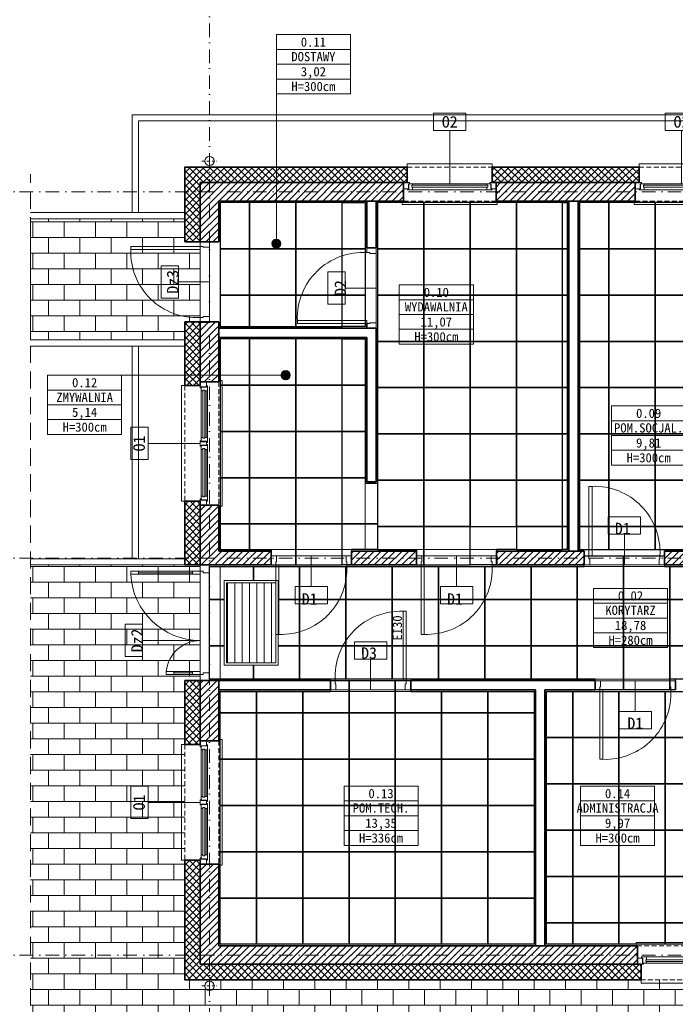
# Model space of a CAD drawing. Header units: millimetres. Extents: x -1373 to 28294, y -9636 to 187.
# Tile 38 of 133: x 8366 to 9216, y -8505 to -7228. Entities that reach past the tile are written whole.
import ezdxf
from ezdxf.enums import TextEntityAlignment as Align

# ---------------------------------------------------------------- set-up
doc = ezdxf.new("R2010")
doc.units = ezdxf.units.MM
doc.linetypes.add('HIDDEN2', pattern=[4.7625, 3.175, -1.5875])
doc.linetypes.add('Kreski i kropki', pattern=[335.138881, 176.388884, -88.194442, 0, -70.555556])
for name, color, linetype, lineweight in [('_k_krawężnik', 252, 'Continuous', 13), ('_k_kreskowanie', 250, 'Continuous', 9), ('_k_ocieplenie', 7, 'Continuous', 35), ('_k_opis', 7, 'Continuous', 13), ('_k_osie', 142, 'Kreski i kropki', 13), ('_k_rynny', 5, 'Continuous', 20), ('_k_stolarka', 7, 'Continuous', 13), ('_k_sufit', 7, 'Continuous', 25), ('_k_tabela', 7, 'Continuous', 13), ('_k_widok', 7, 'Continuous', 18), ('_k_wyposażenia', 251, 'Continuous', 9), ('_k_zarys', 7, 'HIDDEN2', 20), ('_k_śc_dz_nadziemie', 211, 'Continuous', 30), ('_k_ściany', 223, 'Continuous', 35)]:
    doc.layers.add(name, color=color, linetype=linetype, lineweight=lineweight)
doc.layers.add('_k_niewidoczna', color=72, linetype='Continuous', lineweight=9, plot=False)
doc.styles.add('GENERATED_STYLE_1', font='MS Gothic.ttf')
doc.styles.add('GENERATED_STYLE_2', font='MS Gothic.ttf')
pattern_1 = [(90, (-16253.326, 161129.752), (-9.525, -5e-13), [])]

# ---------------------------------------------------------------- blocks, each defined once
blk = doc.blocks.new('D_90')
at = {"layer": '_k_niewidoczna'}
blk.add_lwpolyline([(135862.8, 36163.6), (135952.8, 36163.6)], dxfattribs=at)
at = {"layer": '_k_opis'}
blk.add_lwpolyline([(135907.8, 36163.6), (135907.8, 36123.6), (135928.8, 36123.6), (135928.8, 36101.1), (135886.8, 36101.1), (135886.8, 36123.6), (135907.8, 36123.6)], dxfattribs=at)
at = {"layer": '_k_stolarka'}
for points in [[(135855.8, 36151.6), (135855.8, 36163.6), (135862.8, 36163.6), (135862.8, 36155.6), (135861.8, 36155.6), (135861.8, 36151.6), (135855.8, 36151.6)], [(135959.8, 36151.6), (135959.8, 36163.6), (135952.8, 36163.6), (135952.8, 36155.6), (135953.8, 36155.6), (135953.8, 36151.6), (135959.8, 36151.6)]]:
    blk.add_lwpolyline(points, dxfattribs=at)
blk.add_lwpolyline([(135861.8, 36151.6), (135865.8, 36151.6), (135865.8, 36061.6), (135861.8, 36061.6)], close=True, dxfattribs=at)
blk.add_lwpolyline([(135865.8, 36061.6, 0.441517), (135953.8, 36151.6)], format="xyb", dxfattribs=at)
at = {"layer": '_k_ściany'}
for points in [[(135855.8, 36151.6), (135855.8, 36163.6)], [(135959.8, 36151.6), (135959.8, 36163.6)]]:
    blk.add_lwpolyline(points, dxfattribs=at)
blk = doc.blocks.new('O_180')
at = {"layer": '_k_opis'}
blk.add_lwpolyline([(0, -24), (0, -91.5), (21, -91.5), (21, -114), (-21, -114), (-21, -91.5), (0, -91.5)], dxfattribs=at)
at = {"layer": '_k_stolarka'}
for points in [[(-81.5, 1.5), (-81.5, 4.5), (81.5, 4.5), (81.5, 1.5)], [(-80, -16), (-80, -24), (-72, -24), (-72, -22.5), (-73.5, -22.5), (-73.5, -16), (-80, -16)], [(-74.7, -16), (-74.7, -14.5), (-68.2, -14.5), (-68.2, -18), (-69.2, -18), (-69.2, -20.5), (-68.2, -20.5), (-68.2, -22.5), (-73.2, -22.5), (-73.2, -16), (-74.7, -16)], [(-7.8, -16.3), (-68.2, -16.3)], [(-1.3, -14.5), (-1.3, -16), (-2.8, -16), (-2.8, -22.5), (-7.8, -22.5), (-7.8, -20.5), (-6.8, -20.5), (-6.8, -18), (-7.8, -18), (-7.8, -14.5), (-1.3, -14.5)], [(1.2, -14.5), (1.2, -16), (2.7, -16), (2.7, -22.5), (3.3, -22.5), (7.7, -22.5), (7.7, -20.5), (6.7, -20.5), (6.7, -18), (7.7, -18), (7.7, -14.5), (1.2, -14.5)], [(68.2, -16.3), (7.7, -16.3)], [(74.8, -16), (74.8, -14.5), (68.2, -14.5), (68.2, -18), (69.3, -18), (69.3, -20.5), (68.2, -20.5), (68.2, -22.5), (73.2, -22.5), (73.2, -16), (74.8, -16)], [(80, -16), (80, -24), (72, -24), (72, -22.5), (73.5, -22.5), (73.5, -16), (80, -16)], [(-75, -44), (-75, -48.3), (75, -48.3), (75, -44)]]:
    blk.add_lwpolyline(points, dxfattribs=at)
for points in [[(-68.2, -14.5), (-7.8, -14.5), (-7.8, -18), (-68.2, -18)], [(-68.2, -22.5), (-7.8, -22.5), (-7.8, -20.5), (-68.2, -20.5)], [(-2.3, -16), (2.2, -16), (2.2, -22.5), (3.3, -22.5), (3.3, -24), (-3.3, -24), (-3.3, -22.5), (-2.3, -22.5)], [(68.2, -18), (7.7, -18), (7.7, -14.5), (68.2, -14.5)], [(7.7, -22.5), (68.2, -22.5), (68.2, -20.5), (7.7, -20.5)]]:
    blk.add_lwpolyline(points, close=True, dxfattribs=at)
at = {"layer": '_k_zarys', "ltscale": 2}
for points in [[(-80, 0), (80, 0)], [(-75, -44), (75, -44)]]:
    blk.add_lwpolyline(points, dxfattribs=at)
at = {"layer": '_k_ściany'}
for points in [[(-80, 0), (-80, -24), (-75, -24), (-75, -44)], [(80, 0), (80, -24), (75, -24), (75, -44)]]:
    blk.add_lwpolyline(points, dxfattribs=at)
blk = doc.blocks.new('D_130w')
at = {"layer": '_k_niewidoczna', "ltscale": 3}
blk.add_lwpolyline([(0, 140), (0, 10)], dxfattribs=at)
at = {"layer": '_k_stolarka', "ltscale": 2}
for points in [[(-12, 142), (-12, 138), (-102, 138), (-102, 142)], [(-102, 142), (-102, 138), (-92, 138), (-92, 142)], [(-22, 142), (-22, 138), (-12, 138), (-12, 142)], [(-56, 8), (-56, 12), (-46, 12), (-46, 8)], [(-12, 8), (-12, 12), (-46, 12), (-46, 8)], [(-22, 8), (-22, 12), (-12, 12), (-12, 8)]]:
    blk.add_lwpolyline(points, close=True, dxfattribs=at)
for points in [[(-12, 150), (0, 150), (0, 140), (-8, 140), (-8, 142), (-12, 142), (-12, 150)], [(-92, 140), (-22, 140)], [(-46, 10), (-22, 10)], [(-12, 0), (0, 0), (0, 10), (-8, 10), (-8, 8), (-12, 8), (-12, 0)]]:
    blk.add_lwpolyline(points, dxfattribs=at)
for centre, radius, start, end in [((-12, 142.1), 90.1, 182.6174, 270), ((-11.8, 7.6), 44.4, 90.1531, 174.3519)]:
    blk.add_arc(centre, radius, start, end, dxfattribs=at)
blk = doc.blocks.new('O_120_rzut')
at = {"layer": '_k_opis'}
blk.add_lwpolyline([(-60, -22.5), (-60, -91.5), (-39, -91.5), (-39, -114), (-81, -114), (-81, -91.5), (-60, -91.5)], dxfattribs=at)
at = {"layer": '_k_stolarka'}
for points in [[(-121.5, 1.5), (-121.5, 4.5), (1.5, 4.5), (1.5, 1.5)], [(-120, -16), (-120, -24), (-112, -24), (-112, -22.5), (-113.5, -22.5), (-113.5, -16), (-120, -16)], [(-114.7, -16), (-114.7, -14.5), (-108.2, -14.5), (-108.2, -18), (-109.2, -18), (-109.2, -20.5), (-108.2, -20.5), (-108.2, -22.5), (-113.2, -22.5), (-113.2, -16), (-114.7, -16)], [(-5.2, -16), (-5.2, -14.5), (-11.8, -14.5), (-11.8, -18), (-10.7, -18), (-10.7, -20.5), (-11.8, -20.5), (-11.8, -22.5), (-6.8, -22.5), (-6.8, -16), (-5.2, -16)], [(0, -16), (0, -24), (-8, -24), (-8, -22.5), (-6.5, -22.5), (-6.5, -16), (0, -16)], [(-115, -44), (-115, -48.3), (-5, -48.3), (-5, -42)]]:
    blk.add_lwpolyline(points, dxfattribs=at)
for points in [[(-11.8, -18), (-108.2, -18), (-108.2, -14.5), (-11.8, -14.5)], [(-108.2, -22.5), (-11.8, -22.5), (-11.8, -20.5), (-108.2, -20.5)]]:
    blk.add_lwpolyline(points, close=True, dxfattribs=at)
at = {"layer": '_k_zarys', "ltscale": 2}
for points in [[(-120, 0), (0, 0)], [(-115, -44), (-5, -44)]]:
    blk.add_lwpolyline(points, dxfattribs=at)
at = {"layer": '_k_ściany'}
for points in [[(-120, 0), (-120, -24), (-115, -24), (-115, -44)], [(0, 0), (0, -24), (-5, -24), (-5, -44)]]:
    blk.add_lwpolyline(points, dxfattribs=at)
blk = doc.blocks.new('RS120')
at = {"layer": '_k_osie', "ltscale": 0.02}
for points in [[(10, 0), (-10, 0)], [(0, -10), (0, 10)]]:
    blk.add_lwpolyline(points, dxfattribs=at)
at = {"layer": '_k_rynny', "ltscale": 5}
blk.add_circle((0, 0), 6, dxfattribs=at)
blk = doc.blocks.new('psadzki')
at = {"layer": '_k_niewidoczna', "color": 7}
for points in [[(-1795, -160.8), (-1607, -160.8), (-1607, 0), (-1795, 0)], [(-1329, -450), (-1111, -450), (-1111, 0), (-1329, 0)], [(-1068, -634), (-1372, -634), (-1372, -962), (-1068, -962)]]:
    blk.add_lwpolyline(points, close=True, dxfattribs=at)
at = {"layer": '_k_sufit'}
for points in [[(-1697, 0), (-1757, 0), (-1757, -60), (-1697, -60)], [(-1637, 0), (-1697, 0), (-1697, -60), (-1637, -60)], [(-1637, 0), (-1607, 0), (-1607, -60), (-1637, -60)], [(-1531, 0), (-1591, 0), (-1591, -60), (-1531, -60)], [(-1471, 0), (-1531, 0), (-1531, -60), (-1471, -60)], [(-1411, 0), (-1471, 0), (-1471, -60), (-1411, -60)], [(-1351, 0), (-1411, 0), (-1411, -60), (-1351, -60)], [(-1291, 0), (-1329, 0), (-1329, -60), (-1291, -60)], [(-1231, 0), (-1291, 0), (-1291, -60), (-1231, -60)], [(-1171, 0), (-1231, 0), (-1231, -60), (-1171, -60)], [(-1757, 0), (-1795, 0), (-1795, -60), (-1757, -60)], [(-1351, 0), (-1345, 0), (-1345, -60), (-1351, -60)], [(-1757, -60), (-1795, -60), (-1795, -120), (-1757, -120)], [(-1697, -60), (-1757, -60), (-1757, -120), (-1697, -120)], [(-1637, -60), (-1697, -60), (-1697, -120), (-1637, -120)], [(-1637, -60), (-1607, -60), (-1607, -120), (-1637, -120)], [(-1531, -60), (-1591, -60), (-1591, -120), (-1531, -120)], [(-1471, -60), (-1531, -60), (-1531, -120), (-1471, -120)], [(-1411, -60), (-1471, -60), (-1471, -120), (-1411, -120)], [(-1351, -60), (-1411, -60), (-1411, -120), (-1351, -120)], [(-1351, -60), (-1345, -60), (-1345, -120), (-1351, -120)], [(-1291, -60), (-1329, -60), (-1329, -120), (-1291, -120)], [(-1231, -60), (-1291, -60), (-1291, -120), (-1231, -120)], [(-1171, -60), (-1231, -60), (-1231, -120), (-1171, -120)], [(-1757, -120), (-1795, -120), (-1795, -160.8), (-1757, -160.8)], [(-1697, -120), (-1757, -120), (-1757, -160.8), (-1697, -160.8)], [(-1637, -120), (-1697, -120), (-1697, -160.8), (-1637, -160.8)], [(-1637, -120), (-1607, -120), (-1607, -160.8), (-1637, -160.8)], [(-1531, -120), (-1591, -120), (-1591, -180), (-1531, -180)], [(-1471, -120), (-1531, -120), (-1531, -180), (-1471, -180)], [(-1411, -120), (-1471, -120), (-1471, -180), (-1411, -180)], [(-1351, -120), (-1411, -120), (-1411, -180), (-1351, -180)], [(-1351, -120), (-1345, -120), (-1345, -180), (-1351, -180)], [(-1291, -120), (-1329, -120), (-1329, -180), (-1291, -180)], [(-1231, -120), (-1291, -120), (-1291, -180), (-1231, -180)], [(-1171, -120), (-1231, -120), (-1231, -180), (-1171, -180)], [(-1757, -176.8), (-1795, -176.8), (-1795, -236.8), (-1757, -236.8)], [(-1697, -176.8), (-1757, -176.8), (-1757, -236.8), (-1697, -236.8)], [(-1637, -176.8), (-1697, -176.8), (-1697, -236.8), (-1637, -236.8)], [(-1637, -176.8), (-1607, -176.8), (-1607, -236.8), (-1637, -236.8)], [(-1531, -180), (-1591, -180), (-1591, -240), (-1531, -240)], [(-1471, -180), (-1531, -180), (-1531, -240), (-1471, -240)], [(-1411, -180), (-1471, -180), (-1471, -240), (-1411, -240)], [(-1351, -180), (-1411, -180), (-1411, -240), (-1351, -240)], [(-1351, -180), (-1345, -180), (-1345, -240), (-1351, -240)], [(-1291, -180), (-1329, -180), (-1329, -240), (-1291, -240)], [(-1231, -180), (-1291, -180), (-1291, -240), (-1231, -240)], [(-1171, -180), (-1231, -180), (-1231, -240), (-1171, -240)], [(-1757, -236.8), (-1795, -236.8), (-1795, -296.8), (-1757, -296.8)], [(-1697, -236.8), (-1757, -236.8), (-1757, -296.8), (-1697, -296.8)], [(-1637, -236.8), (-1697, -236.8), (-1697, -296.8), (-1637, -296.8)], [(-1637, -236.8), (-1607, -236.8), (-1607, -296.8), (-1637, -296.8)], [(-1531, -240), (-1591, -240), (-1591, -300), (-1531, -300)], [(-1471, -240), (-1531, -240), (-1531, -300), (-1471, -300)], [(-1411, -240), (-1471, -240), (-1471, -300), (-1411, -300)], [(-1351, -240), (-1411, -240), (-1411, -300), (-1351, -300)], [(-1351, -240), (-1345, -240), (-1345, -300), (-1351, -300)], [(-1291, -240), (-1329, -240), (-1329, -300), (-1291, -300)], [(-1231, -240), (-1291, -240), (-1291, -300), (-1231, -300)], [(-1171, -240), (-1231, -240), (-1231, -300), (-1171, -300)], [(-1757, -296.8), (-1795, -296.8), (-1795, -356.8), (-1757, -356.8)], [(-1697, -296.8), (-1757, -296.8), (-1757, -356.8), (-1697, -356.8)], [(-1637, -296.8), (-1697, -296.8), (-1697, -356.8), (-1637, -356.8)], [(-1637, -296.8), (-1607, -296.8), (-1607, -356.8), (-1637, -356.8)], [(-1531, -300), (-1591, -300), (-1591, -360), (-1531, -360)], [(-1471, -300), (-1531, -300), (-1531, -360), (-1471, -360)], [(-1411, -300), (-1471, -300), (-1471, -360), (-1411, -360)], [(-1351, -300), (-1411, -300), (-1411, -360), (-1351, -360)], [(-1351, -300), (-1345, -300), (-1345, -360), (-1351, -360)], [(-1291, -300), (-1329, -300), (-1329, -360), (-1291, -360)], [(-1231, -300), (-1291, -300), (-1291, -360), (-1231, -360)], [(-1171, -300), (-1231, -300), (-1231, -360), (-1171, -360)], [(-1757, -356.8), (-1795, -356.8), (-1795, -416.8), (-1757, -416.8)], [(-1697, -356.8), (-1757, -356.8), (-1757, -416.8), (-1697, -416.8)], [(-1637, -356.8), (-1697, -356.8), (-1697, -416.8), (-1637, -416.8)], [(-1637, -356.8), (-1607, -356.8), (-1607, -364), (-1591, -364), (-1591, -416.8), (-1637, -416.8)], [(-1531, -360), (-1591, -360), (-1591, -420), (-1531, -420)], [(-1471, -360), (-1531, -360), (-1531, -420), (-1471, -420)], [(-1411, -360), (-1471, -360), (-1471, -420), (-1411, -420)], [(-1351, -360), (-1411, -360), (-1411, -420), (-1351, -420)], [(-1351, -360), (-1345, -360), (-1345, -420), (-1351, -420)], [(-1291, -360), (-1329, -360), (-1329, -420), (-1291, -420)], [(-1231, -360), (-1291, -360), (-1291, -420), (-1231, -420)], [(-1171, -360), (-1231, -360), (-1231, -420), (-1171, -420)], [(-1757, -416.8), (-1795, -416.8), (-1795, -450), (-1757, -450)], [(-1697, -416.8), (-1757, -416.8), (-1757, -450), (-1729, -450), (-1729, -450), (-1729, -470), (-1697, -470)], [(-1637, -416.8), (-1697, -416.8), (-1697, -470), (-1637, -470)], [(-1637, -416.8), (-1591, -416.8), (-1591, -450), (-1625, -450), (-1625, -470), (-1637, -470)], [(-1531, -420), (-1591, -420), (-1591, -450), (-1540.6, -450), (-1540.6, -470), (-1531, -470), (-1531, -450)], [(-1471, -420), (-1531, -420), (-1531, -470), (-1471, -470), (-1471, -470), (-1471, -470)], [(-1471, -420), (-1411, -420), (-1411, -450), (-1436.6, -450), (-1436.6, -470), (-1446.2, -470), (-1471, -470)], [(-1351, -420), (-1411, -420), (-1411, -450), (-1351, -450)], [(-1351, -420), (-1345, -420), (-1345, -450), (-1351, -450)], [(-1291, -420), (-1329, -420), (-1329, -450), (-1291, -450)], [(-1231, -420), (-1291, -420), (-1291, -450), (-1231, -450)], [(-1171, -420), (-1231, -420), (-1231, -450), (-1171, -450)], [(-1332, -472), (-1323, -472), (-1323, -458), (-1272, -458), (-1272, -515), (-1332, -515)], [(-1272, -458), (-1219, -458), (-1219, -472), (-1212, -472), (-1212, -515), (-1272, -515)], [(-1692, -472), (-1632, -472), (-1632, -515), (-1692, -515)], [(-1632, -472), (-1572, -472), (-1572, -515), (-1632, -515)], [(-1572, -472), (-1512, -472), (-1512, -515), (-1572, -515)], [(-1512, -472), (-1452, -472), (-1452, -515), (-1512, -515)], [(-1452, -472), (-1392, -472), (-1392, -515), (-1452, -515)], [(-1392, -472), (-1332, -472), (-1332, -515), (-1392, -515)], [(-1212, -472), (-1152, -472), (-1152, -515), (-1212, -515)], [(-1692, -515), (-1632, -515), (-1632, -575), (-1692, -575)], [(-1692, -515), (-1632, -515), (-1632, -575), (-1692, -575)], [(-1632, -515), (-1572, -515), (-1572, -575), (-1632, -575)], [(-1632, -515), (-1572, -515), (-1572, -575), (-1632, -575)], [(-1572, -515), (-1512, -515), (-1512, -575), (-1572, -575)], [(-1572, -515), (-1512, -515), (-1512, -575), (-1572, -575)], [(-1512, -515), (-1452, -515), (-1452, -575), (-1512, -575)], [(-1512, -515), (-1452, -515), (-1452, -575), (-1512, -575)], [(-1452, -515), (-1392, -515), (-1392, -575), (-1452, -575)], [(-1452, -515), (-1392, -515), (-1392, -575), (-1452, -575)], [(-1392, -515), (-1332, -515), (-1332, -575), (-1392, -575)], [(-1392, -515), (-1332, -515), (-1332, -575), (-1392, -575)], [(-1332, -515), (-1272, -515), (-1272, -575), (-1332, -575)], [(-1332, -515), (-1272, -515), (-1272, -575), (-1332, -575)], [(-1272, -515), (-1212, -515), (-1212, -575), (-1272, -575)], [(-1272, -515), (-1212, -515), (-1212, -575), (-1272, -575)], [(-1212, -515), (-1152, -515), (-1152, -575), (-1212, -575)], [(-1212, -515), (-1152, -515), (-1152, -575), (-1212, -575)], [(-1692, -575), (-1632, -575), (-1632, -618), (-1692, -618)], [(-1692, -575), (-1632, -575), (-1632, -618), (-1692, -618)], [(-1632, -575), (-1572, -575), (-1572, -618), (-1632, -618)], [(-1632, -575), (-1572, -575), (-1572, -618), (-1632, -618)], [(-1572, -575), (-1512, -575), (-1512, -618), (-1572, -618)], [(-1572, -575), (-1512, -575), (-1512, -618), (-1572, -618)], [(-1512, -575), (-1452, -575), (-1452, -618), (-1512, -618)], [(-1512, -575), (-1452, -575), (-1452, -618), (-1512, -618)], [(-1452, -575), (-1392, -575), (-1392, -618), (-1452, -618)], [(-1452, -575), (-1392, -575), (-1392, -618), (-1452, -618)], [(-1392, -575), (-1332, -575), (-1332, -618), (-1392, -618)], [(-1392, -575), (-1332, -575), (-1332, -618), (-1392, -618)], [(-1332, -575), (-1272, -575), (-1272, -632), (-1309, -632), (-1309, -618), (-1332, -618)], [(-1272, -575), (-1212, -575), (-1212, -632), (-1272, -632)], [(-1212, -575), (-1152, -575), (-1152, -618), (-1212, -618)], [(-1212, -575), (-1152, -575), (-1152, -618), (-1205, -618), (-1205, -632), (-1212, -632)], [(-1688, -634), (-1652, -634), (-1652, -620), (-1628, -620), (-1628, -662), (-1688, -662)], [(-1628, -620), (-1568, -620), (-1568, -662), (-1628, -662)], [(-1568, -620), (-1548, -620), (-1548, -634), (-1508, -634), (-1508, -662), (-1568, -662)], [(-1795, -634), (-1748, -634), (-1748, -662), (-1795, -662)], [(-1748, -634), (-1688, -634), (-1688, -662), (-1748, -662)], [(-1508, -634), (-1448, -634), (-1448, -662), (-1508, -662)], [(-1448, -634), (-1388, -634), (-1388, -662), (-1448, -662)], [(-1372, -634), (-1338, -634), (-1338, -694), (-1372, -694)], [(-1338, -634), (-1278, -634), (-1278, -694), (-1338, -694)], [(-1278, -634), (-1218, -634), (-1218, -694), (-1278, -694)], [(-1218, -634), (-1158, -634), (-1158, -694), (-1218, -694)], [(-1795, -662), (-1748, -662), (-1748, -722), (-1795, -722)], [(-1748, -662), (-1688, -662), (-1688, -722), (-1748, -722)], [(-1688, -662), (-1628, -662), (-1628, -722), (-1688, -722)], [(-1628, -662), (-1568, -662), (-1568, -722), (-1628, -722)], [(-1568, -662), (-1508, -662), (-1508, -722), (-1568, -722)], [(-1508, -662), (-1448, -662), (-1448, -722), (-1508, -722)], [(-1448, -662), (-1388, -662), (-1388, -722), (-1448, -722)], [(-1372, -694), (-1338, -694), (-1338, -754), (-1372, -754)], [(-1338, -694), (-1278, -694), (-1278, -754), (-1338, -754)], [(-1278, -694), (-1218, -694), (-1218, -754), (-1278, -754)], [(-1218, -694), (-1158, -694), (-1158, -754), (-1218, -754)], [(-1795, -722), (-1748, -722), (-1748, -782), (-1795, -782)], [(-1748, -722), (-1688, -722), (-1688, -782), (-1748, -782)], [(-1688, -722), (-1628, -722), (-1628, -782), (-1688, -782)], [(-1628, -722), (-1568, -722), (-1568, -782), (-1628, -782)], [(-1568, -722), (-1508, -722), (-1508, -782), (-1568, -782)], [(-1508, -722), (-1448, -722), (-1448, -782), (-1508, -782)], [(-1448, -722), (-1388, -722), (-1388, -782), (-1448, -782)], [(-1372, -754), (-1338, -754), (-1338, -814), (-1372, -814)], [(-1338, -754), (-1278, -754), (-1278, -814), (-1338, -814)], [(-1278, -754), (-1218, -754), (-1218, -814), (-1278, -814)], [(-1218, -754), (-1158, -754), (-1158, -814), (-1218, -814)], [(-1795, -782), (-1748, -782), (-1748, -842), (-1795, -842)], [(-1748, -782), (-1688, -782), (-1688, -842), (-1748, -842)], [(-1688, -782), (-1628, -782), (-1628, -842), (-1688, -842)], [(-1628, -782), (-1568, -782), (-1568, -842), (-1628, -842)], [(-1568, -782), (-1508, -782), (-1508, -842), (-1568, -842)], [(-1508, -782), (-1448, -782), (-1448, -842), (-1508, -842)], [(-1448, -782), (-1388, -782), (-1388, -842), (-1448, -842)], [(-1372, -814), (-1338, -814), (-1338, -874), (-1372, -874)], [(-1338, -814), (-1278, -814), (-1278, -874), (-1338, -874)], [(-1278, -814), (-1218, -814), (-1218, -874), (-1278, -874)], [(-1218, -814), (-1158, -814), (-1158, -874), (-1218, -874)], [(-1795, -842), (-1748, -842), (-1748, -902), (-1795, -902)], [(-1748, -842), (-1688, -842), (-1688, -902), (-1748, -902)], [(-1688, -842), (-1628, -842), (-1628, -902), (-1688, -902)], [(-1628, -842), (-1568, -842), (-1568, -902), (-1628, -902)], [(-1568, -842), (-1508, -842), (-1508, -902), (-1568, -902)], [(-1508, -842), (-1448, -842), (-1448, -902), (-1508, -902)], [(-1448, -842), (-1388, -842), (-1388, -902), (-1448, -902)], [(-1372, -874), (-1338, -874), (-1338, -934), (-1372, -934)], [(-1338, -874), (-1278, -874), (-1278, -934), (-1338, -934)], [(-1278, -874), (-1218, -874), (-1218, -934), (-1278, -934)], [(-1218, -874), (-1158, -874), (-1158, -934), (-1218, -934)], [(-1795, -902), (-1748, -902), (-1748, -962), (-1795, -962)], [(-1748, -902), (-1688, -902), (-1688, -962), (-1748, -962)], [(-1688, -902), (-1628, -902), (-1628, -962), (-1688, -962)], [(-1628, -902), (-1568, -902), (-1568, -962), (-1628, -962)], [(-1568, -902), (-1508, -902), (-1508, -962), (-1568, -962)], [(-1508, -902), (-1448, -902), (-1448, -962), (-1508, -962)], [(-1448, -902), (-1388, -902), (-1388, -962), (-1448, -962)], [(-1372, -934), (-1338, -934), (-1338, -962), (-1372, -962)], [(-1338, -934), (-1278, -934), (-1278, -962), (-1338, -962)], [(-1278, -934), (-1218, -934), (-1218, -962), (-1278, -962)], [(-1218, -934), (-1158, -934), (-1158, -962), (-1218, -962)]]:
    blk.add_lwpolyline(points, close=True, dxfattribs=at)
for points in [[(-1790, -515), (-1809, -515), (-1809, -472), (-1752, -472), (-1752, -490)], [(-1752, -490), (-1752, -472), (-1692, -472), (-1692, -515), (-1720, -515)], [(-1790, -575), (-1809, -575), (-1809, -515), (-1790, -515)], [(-1720, -515), (-1692, -515), (-1692, -575), (-1720, -575)], [(-1720, -515), (-1692, -515), (-1692, -575), (-1720, -575)], [(-1752, -600), (-1752, -618), (-1809, -618), (-1809, -575), (-1790, -575)], [(-1720, -575), (-1692, -575), (-1692, -618), (-1752, -618), (-1752, -600)], [(-1720, -575), (-1692, -575), (-1692, -618), (-1752, -618), (-1752, -600)]]:
    blk.add_lwpolyline(points, dxfattribs=at)
at = {"layer": '_k_widok'}
for points in [[(-1795, -160.8), (-1607, -160.8), (-1607, 0), (-1795, 0)], [(-1329, -450), (-1111, -450), (-1111, 0), (-1329, 0)], [(-1068, -634), (-1372, -634), (-1372, -962), (-1068, -962)]]:
    blk.add_lwpolyline(points, close=True, dxfattribs=at)
at = {"layer": '_k_widok', "color": 1}
for points in [[(-1729, -470), (-1625, -470), (-1625, -452)], [(-1652, -632), (-1652, -620)], [(-1652, -620), (-1548, -620)]]:
    blk.add_lwpolyline(points, dxfattribs=at)
blk.add_lwpolyline([(-1790, -490), (-1720, -490), (-1720, -600), (-1790, -600)], close=True, dxfattribs=at)
blk = doc.blocks.new('metryczka_80')
at = {"layer": '_k_opis', "ltscale": 0.1}
for points in [[(-80, 0), (0, 0), (0, -64), (-80, -64)], [(-80, -16), (0, -16), (0, -48), (-80, -48)]]:
    blk.add_lwpolyline(points, close=True, dxfattribs=at)
blk.add_lwpolyline([(-80, -32), (0, -32)], dxfattribs=at)
for tag, style, flags, p in [('ATR_NR_POM', 'GENERATED_STYLE_1', 4, (-40, -13)), ('ATR_POM', 'GENERATED_STYLE_2', 4, (-40, -28.7)), ('ATR_POW', 'GENERATED_STYLE_1', 12, (-40, -45)), ('ATR_WYS', 'GENERATED_STYLE_1', 4, (-40, -61))]:
    blk.add_attdef(tag, text='', height=10, dxfattribs=dict(at, style=style, flags=flags)).set_placement(p, align=Align.CENTER)

msp = doc.modelspace()

# ---------------------------------------------------------------- hatches: boundary and pattern name
at = {"layer": '_k_kreskowanie', "ltscale": 2, "transparency": 33554687}
h = msp.add_hatch(dxfattribs=at)
h.set_pattern_fill('ANSI37', color=256, scale=2)
h.set_pattern_definition([(45, (5600.2866, -4281.579), (-4.490128, 4.490128), []), (135, (5600.2866, -4281.579), (-4.490128, -4.490128), [])])
h.paths.add_polyline_path([(9172.2, -8472.8), (9172.2, -8452.8), (8600.2, -8452.8), (8600.2, -8317.8), (8580.2, -8317.8), (8580.2, -8472.8)], flags=17)
h.paths.add_polyline_path([(9422.2, -8372.8), (9422.2, -8352.8), (9379.2, -8352.8), (9379.2, -8452.8), (9282.2, -8452.8), (9282.2, -8472.8), (9399.2, -8472.8), (9399.2, -8372.8)], flags=17)
h.paths.add_polyline_path([(10445.2, -7645.8), (10465.2, -7645.8), (10465.2, -7418.8), (9809.2, -7418.8), (9809.2, -7438.8), (10445.2, -7438.8)])
h.paths.add_polyline_path([(10445.2, -8045.8), (10465.2, -8045.8), (10465.2, -7845.8), (10445.2, -7845.8)])
h.paths.add_polyline_path([(10361.7, -8452.8), (10361.7, -8472.8), (10465.2, -8472.8), (10465.2, -8245.8), (10445.2, -8245.8), (10445.2, -8452.8)])
h.paths.add_polyline_path([(10101.7, -8452.8), (10101.7, -8472.8), (10251.7, -8472.8), (10251.7, -8452.8)])
h.paths.add_polyline_path([(9731.7, -8472.8), (9731.7, -8452.8), (9635.2, -8452.8), (9635.2, -8372.8), (9635.2, -8352.8), (9592.2, -8352.8), (9592.2, -8372.8), (9615.2, -8372.8), (9615.2, -8472.8)])
h.paths.add_polyline_path([(9841.7, -8452.8), (9841.7, -8472.8), (9991.7, -8472.8), (9991.7, -8452.8)])
h.paths.add_polyline_path([(8600.2, -8084.8), (8580.2, -8084.8), (8580.2, -8167.8), (8600.2, -8167.8)])
h.paths.add_polyline_path([(8600.2, -7852.2), (8580.2, -7852.2), (8580.2, -7934.8), (8600.2, -7934.8)])
h.paths.add_polyline_path([(8600.2, -7619.6), (8580.2, -7619.6), (8580.2, -7702.2), (8600.2, -7702.2)])
h.paths.add_polyline_path([(8868.8, -7438.8), (8868.8, -7418.8), (8580.2, -7418.8), (8580.2, -7515.6), (8600.2, -7515.6), (8600.2, -7438.8)])
h.paths.add_polyline_path([(9279.3, -7418.8), (9279.3, -7438.8), (9699.2, -7438.8), (9699.2, -7418.8)])
h.paths.add_polyline_path([(9169.3, -7438.8), (9169.3, -7418.8), (8978.8, -7418.8), (8978.8, -7438.8)])
h = msp.add_hatch(dxfattribs=at)
h.set_pattern_fill('ANSI31', color=256, scale=2)
h.set_pattern_definition([(45, (5600.2866, -4281.579), (-4.490128, 4.490128), [])])
h.paths.add_polyline_path([(9422.2, -8352.8), (9422.2, -8328.8), (9355.2, -8328.8), (9355.2, -8428.8), (9287.2, -8428.8), (9287.2, -8452.8), (9379.2, -8452.8), (9379.2, -8352.8)])
h.paths.add_polyline_path([(10421.2, -7645.8), (10445.2, -7645.8), (10445.2, -7438.8), (9814.2, -7438.8), (9814.2, -7462.8), (9914.2, -7462.8), (9914.2, -7688.8), (9932.2, -7688.8), (9932.2, -7462.8), (10421.2, -7462.8)])
h.paths.add_polyline_path([(10421.2, -8045.8), (10445.2, -8045.8), (10445.2, -7845.8), (10421.2, -7845.8)])
h.paths.add_polyline_path([(10366.7, -8428.8), (10366.7, -8452.8), (10445.2, -8452.8), (10445.2, -8245.8), (10421.2, -8245.8), (10421.2, -8428.8)])
h.paths.add_polyline_path([(10106.7, -8428.8), (10106.7, -8452.8), (10246.7, -8452.8), (10246.7, -8428.8)])
h.paths.add_polyline_path([(9846.7, -8428.8), (9846.7, -8452.8), (9986.7, -8452.8), (9986.7, -8428.8), (9932.2, -8428.8), (9932.2, -8084.8), (9914.2, -8084.8), (9914.2, -8428.8)])
h.paths.add_polyline_path([(9726.7, -8452.8), (9726.7, -8428.8), (9659.2, -8428.8), (9659.2, -8352.8), (9659.2, -8328.8), (9592.2, -8328.8), (9592.2, -8352.8), (9635.2, -8352.8), (9635.2, -8452.8)])
h.paths.add_polyline_path([(8600.2, -8162.8), (8624.2, -8162.8), (8624.2, -8084.8), (8600.2, -8084.8)])
h.paths.add_polyline_path([(8624.2, -8322.8), (8600.2, -8322.8), (8600.2, -8452.8), (9167.2, -8452.8), (9167.2, -8428.8), (8624.2, -8428.8)])
h.paths.add_polyline_path([(8624.2, -7619.6), (8600.2, -7619.6), (8600.2, -7697.2), (8624.2, -7697.2)])
h.paths.add_polyline_path([(8863.8, -7462.8), (8863.8, -7438.8), (8600.2, -7438.8), (8600.2, -7515.6), (8624.2, -7515.6), (8624.2, -7462.8)])
h.paths.add_polyline_path([(9164.3, -7462.8), (9164.3, -7438.8), (8983.8, -7438.8), (8983.8, -7462.8)])
h.paths.add_polyline_path([(9284.3, -7438.8), (9284.3, -7462.8), (9694.2, -7462.8), (9694.2, -7438.8)])
h.paths.add_polyline_path([(8692.2, -7934.8), (8692.2, -7916.8), (8624.2, -7916.8), (8624.2, -7857.2), (8600.2, -7857.2), (8600.2, -7934.8)])
h.paths.add_polyline_path([(8796.2, -7916.8), (8796.2, -7934.8), (8880.6, -7934.8), (8880.6, -7916.8)])
h.paths.add_polyline_path([(9098.3, -7934.8), (9098.3, -7916.8), (8984.6, -7916.8), (8984.6, -7934.8)])
h.paths.add_polyline_path([(9332.3, -7934.8), (9332.3, -7916.8), (9202.3, -7916.8), (9202.3, -7934.8)])
h.paths.add_polyline_path([(9697.2, -7916.8), (9697.2, -7934.8), (9932.2, -7934.8), (9932.2, -7792.8), (9914.2, -7792.8), (9914.2, -7916.8)])
h.paths.add_polyline_path([(9605.2, -7934.8), (9605.2, -7916.8), (9436.3, -7916.8), (9436.3, -7934.8)])
h = msp.add_hatch(dxfattribs=at)
h.set_pattern_fill('AR-B816', color=256, scale=0.1)
h.set_pattern_definition([(0, (7306.165, -3385.17), (0, 20.32), []), (90, (7306.165, -3385.17), (-20.32, 20.32), [20.32, -20.32])])
h.paths.add_polyline_path([(8580.2, -7485.8), (8380.2, -7485.8), (8380.2, -7642.8), (8580.2, -7642.8), (8580.2, -7619.6), (8600.2, -7619.6), (8600.2, -7515.6), (8580.2, -7515.6)])
h.paths.add_polyline_path([(9432.2, -8457.8), (9432.2, -8377.8), (9582.2, -8377.8), (9582.2, -8457.8)], flags=16)
h.paths.add_polyline_path([(9615.2, -8472.8), (9615.2, -8372.8), (9592.2, -8372.8), (9592.2, -8352.8), (9422.2, -8352.8), (9422.2, -8372.8), (9399.2, -8372.8), (9399.2, -8472.8), (8580.2, -8472.8), (8580.2, -8084.8), (8600.2, -8084.8), (8600.2, -7934.8), (8580.2, -7934.8), (8380.2, -7934.8), (8380.2, -8672.8), (9715.2, -8672.8), (9715.2, -8472.8)])
at = {"layer": '_k_kreskowanie', "ltscale": 2}
h = msp.add_hatch(dxfattribs=at)
h.set_pattern_fill('ANSI31', color=256, scale=3, angle=405)
h.set_pattern_definition(pattern_1)
h.paths.add_polyline_path([(8698.2, -8061.8), (8698.2, -7957.8), (8634.2, -7957.8), (8634.2, -8061.8)])
h = msp.add_hatch(dxfattribs=at)
h.set_pattern_fill('ANSI31', color=256, scale=3, angle=405)
h.set_pattern_definition(pattern_1)
h.paths.add_polyline_path([(8698.2, -8061.8), (8698.2, -7957.8), (8634.2, -7957.8), (8634.2, -8061.8)])
h = msp.add_hatch(dxfattribs=at)
h.set_pattern_fill('ANSI31', color=256, scale=3, angle=405)
h.set_pattern_definition(pattern_1)
h.paths.add_polyline_path([(8698.2, -8061.8), (8698.2, -7957.8), (8634.2, -7957.8), (8634.2, -8061.8)])
at = {"layer": '_k_opis', "ltscale": 0.1}
h = msp.add_hatch(color=256, dxfattribs=at)
h.dxf.hatch_style = 1
h.paths.add_polyline_path([(8699, -7524, 1), (8699, -7512, 1)])
h = msp.add_hatch(color=256, dxfattribs=at)
h.dxf.hatch_style = 1
h.paths.add_polyline_path([(8711, -7694.7, 1), (8711, -7682.7, 1)])

# ---------------------------------------------------------------- linework, layer by layer
at = {"layer": '_k_krawężnik'}
for points in [[(10533.2, -7576.8), (10533.2, -7350.8), (8512.2, -7350.8), (8512.2, -7477.8)], [(10525.2, -7576.8), (10525.2, -7358.8), (8520.2, -7358.8), (8520.2, -7477.8)], [(8380.2, -7477.8), (8580.2, -7477.8), (8580.2, -7485.8), (8380.2, -7485.8)], [(8380.2, -7642.8), (8580.2, -7642.8), (8580.2, -7650.8), (8380.2, -7650.8)], [(8512.2, -7650.8), (8512.2, -7926.8)], [(8520.2, -7650.8), (8520.2, -7926.8)], [(8380.2, -7926.8), (8580.2, -7926.8), (8580.2, -7934.8), (8380.2, -7934.8)]]:
    msp.add_lwpolyline(points, dxfattribs=at)
at = {"layer": '_k_niewidoczna'}
for points in [[(8626.2, -7625.6), (8814.3, -7625.6), (8814.3, -7464.8), (8626.2, -7464.8)], [(8830.3, -7464.8), (9076.3, -7464.8), (9076.3, -7914.8), (8830.3, -7914.8)], [(9092.3, -7914.8), (9310.3, -7914.8), (9310.3, -7464.8), (9092.3, -7464.8)], [(8814.3, -7641.6), (8626.2, -7641.6), (8626.2, -7914.8), (8814.3, -7914.8)], [(9193.2, -8082.8), (9439.2, -8082.8), (9439.2, -8082.8), (9912.2, -8082.8), (9912.2, -7936.8), (8626.2, -7936.8), (8626.2, -8082.8), (9193.2, -8082.8)], [(8626.2, -8098.8), (9033.2, -8098.8), (9033.2, -8426.8), (8626.2, -8426.8)], [(9353.2, -8098.8), (9049.2, -8098.8), (9049.2, -8426.8), (9353.2, -8426.8)]]:
    msp.add_lwpolyline(points, close=True, dxfattribs=at)
at = {"layer": '_k_ocieplenie'}
for points in [[(8868.8, -7418.8), (8580.2, -7418.8), (8580.2, -7515.6)], [(9169.3, -7418.8), (8978.8, -7418.8)], [(8600.2, -7515.6), (8580.2, -7515.6)], [(8580.2, -7619.6), (8580.2, -7702.2)], [(8600.2, -7619.6), (8580.2, -7619.6)], [(8580.2, -7852.2), (8580.2, -7934.8)], [(8600.2, -7934.8), (8580.2, -7934.8)], [(8580.2, -8084.8), (8580.2, -8167.8)], [(8600.2, -8084.8), (8580.2, -8084.8)], [(8580.2, -8317.8), (8580.2, -8472.8), (9172.2, -8472.8)]]:
    msp.add_lwpolyline(points, dxfattribs=at)
at = {"layer": '_k_opis', "ltscale": 0.1}
for points in [[(8699, -7323.7), (8699, -7518)], [(8498.4, -7688.7), (8711, -7688.7)]]:
    msp.add_lwpolyline(points, dxfattribs=at)
at = {"layer": '_k_opis'}
msp.add_lwpolyline([(8600.3, -8032.8), (8525.3, -8032.7), (8525.3, -8011.7), (8502.8, -8011.7), (8502.8, -8053.7), (8525.3, -8053.7), (8525.3, -8032.7)], dxfattribs=at)
at = {"layer": '_k_opis', "ltscale": 0.1}
for centre in [(8699, -7518), (8711, -7688.7)]:
    msp.add_circle(centre, 6, dxfattribs=at)
at = {"layer": '_k_osie', "ltscale": 0.1}
for points in [[(8612.2, -8762.8), (8612.2, -7183.8)], [(8265.2, -7450.8), (10865.2, -7450.8)], [(8265.2, -7925.8), (10865.2, -7925.8)], [(8265.2, -8440.8), (10865.2, -8440.8)]]:
    msp.add_lwpolyline(points, dxfattribs=at)
at = {"layer": '_k_stolarka'}
for points in [[(8600.2, -7521.6), (8600.2, -7613.6)], [(8600.2, -7942.8), (8600.2, -8076.8)]]:
    msp.add_lwpolyline(points, dxfattribs=at)
at = {"layer": '_k_widok'}
for points in [[(8580.2, -7515.6), (8580.2, -7485.8), (8380.2, -7485.8), (8380.2, -7642.8), (8580.2, -7642.8), (8580.2, -7619.6)], [(8814.3, -7828.8), (8830.3, -7828.8)]]:
    msp.add_lwpolyline(points, dxfattribs=at)
at = {"layer": '_k_wyposażenia', "ltscale": 0.1}
for points in [[(8701.2, -7954.8), (8701.2, -8064.8), (8631.2, -8064.8), (8631.2, -7954.8)], [(8701.2, -7954.8), (8701.2, -8064.8), (8631.2, -8064.8), (8631.2, -7954.8)], [(8701.2, -7954.8), (8701.2, -8064.8), (8631.2, -8064.8), (8631.2, -7954.8)], [(8698.2, -7957.8), (8698.2, -8061.8), (8634.2, -8061.8), (8634.2, -7957.8)], [(8698.2, -7957.8), (8698.2, -8061.8), (8634.2, -8061.8), (8634.2, -7957.8)], [(8698.2, -7957.8), (8698.2, -8061.8), (8634.2, -8061.8), (8634.2, -7957.8)]]:
    msp.add_lwpolyline(points, close=True, dxfattribs=at)
at = {"layer": '_k_zarys', "ltscale": 7}
msp.add_lwpolyline([(9733.2, -8672.8), (8380.2, -8672.8), (8380.2, -7427.8)], dxfattribs=at)
at = {"layer": '_k_ściany'}
for points in [[(8868.8, -7438.8), (8600.2, -7438.8), (8600.2, -7515.6)], [(9169.3, -7438.8), (8978.8, -7438.8)], [(8863.8, -7462.8), (8624.2, -7462.8), (8624.2, -7515.6)], [(8828.3, -7523.6), (8828.3, -7462.8), (8816.3, -7462.8), (8816.3, -7523.6)], [(8828.3, -7523.6), (8828.3, -7462.8), (8863.8, -7462.8)], [(9164.3, -7462.8), (8983.8, -7462.8)], [(8983.8, -7462.8), (9078.3, -7462.8), (9078.3, -7916.8), (8984.6, -7916.8)], [(8624.2, -7515.6), (8600.2, -7515.6)], [(8600.2, -7619.6), (8600.2, -7697.2)], [(8600.2, -7619.6), (8624.2, -7619.6)], [(8624.2, -7619.6), (8624.2, -7697.2)], [(8816.3, -7621.6), (8816.3, -7627.6)], [(8624.2, -7627.6), (8816.3, -7627.6)], [(8828.3, -7826.8), (8828.3, -7627.6)], [(8828.3, -7826.8), (8828.3, -7627.6)], [(8624.2, -7639.6), (8816.3, -7639.6)], [(8816.3, -7639.6), (8816.3, -7826.8)], [(8816.3, -7826.8), (8828.3, -7826.8)], [(8600.2, -7857.2), (8600.2, -7934.8)], [(8624.2, -7857.2), (8624.2, -7916.8)], [(8624.2, -7916.8), (8692.2, -7916.8)], [(8692.2, -7916.8), (8692.2, -7934.8)], [(8796.2, -7916.8), (8880.6, -7916.8)], [(8796.2, -7934.8), (8796.2, -7916.8)], [(8880.6, -7916.8), (8880.6, -7934.8)], [(8984.6, -7916.8), (9098.3, -7916.8)], [(8984.6, -7934.8), (8984.6, -7916.8)], [(9098.3, -7934.8), (9098.3, -7916.8)], [(9202.3, -7916.8), (9332.3, -7916.8)], [(9202.3, -7934.8), (9202.3, -7916.8)], [(8600.2, -7934.8), (8624.2, -7934.8)], [(8624.2, -7934.8), (8692.2, -7934.8)], [(8796.2, -7934.8), (8880.6, -7934.8)], [(8984.6, -7934.8), (9098.3, -7934.8)], [(9202.3, -7934.8), (9332.3, -7934.8)], [(8600.2, -8084.8), (8600.2, -8162.8)], [(8624.2, -8084.8), (8600.2, -8084.8)], [(8624.2, -8084.8), (8624.2, -8162.8)], [(8769.2, -8084.8), (8624.2, -8084.8), (8624.2, -8096.8), (8769.2, -8096.8)], [(9112.3, -8084.8), (8873.2, -8084.8)], [(8873.2, -8096.8), (9035.2, -8096.8)], [(9035.2, -8096.8), (9035.2, -8428.8)], [(9047.2, -8096.8), (9112.3, -8096.8)], [(9047.2, -8096.8), (9047.2, -8428.8)], [(8600.2, -8322.8), (8600.2, -8452.8), (9167.2, -8452.8)], [(8624.2, -8322.8), (8624.2, -8428.8), (9167.2, -8428.8)]]:
    msp.add_lwpolyline(points, dxfattribs=at)
msp.add_lwpolyline([(9078.3, -7916.8), (9090.3, -7916.8), (9090.3, -7462.8), (9078.3, -7462.8)], close=True, dxfattribs=at)

# ---------------------------------------------------------------- block references
at = {"layer": '_k_osie', "rotation": 180}
msp.add_blockref('RS120', (8612.2, -7410.8), dxfattribs=at)
at = {"layer": '_k_osie', "xscale": -1}
msp.add_blockref('RS120', (8612.2, -8480.8), dxfattribs=at)
at = {"layer": '_k_tabela', "ltscale": 0.1}
ref = msp.add_blockref('metryczka_80', (8795, -7246.9), dxfattribs=dict(at, xscale=1.2, yscale=1.2, zscale=1.2))
ref.add_attrib('ATR_POW', '3,02', dxfattribs={"layer": '_k_opis', "ltscale": 0.1, "height": 12, "style": 'GENERATED_STYLE_1'}).set_placement((8747, -7300.9), align=Align.CENTER)
ref.add_attrib('ATR_NR_POM', '0.11', dxfattribs={"layer": '_k_opis', "ltscale": 0.1, "height": 12, "style": 'GENERATED_STYLE_1'}).set_placement((8747, -7262.5), align=Align.CENTER)
ref.add_attrib('ATR_POM', 'DOSTAWY', dxfattribs={"layer": '_k_opis', "ltscale": 0.1, "height": 12, "style": 'GENERATED_STYLE_2'}).set_placement((8747, -7281.4), align=Align.CENTER)
ref.add_attrib('ATR_WYS', 'H=300cm', dxfattribs={"layer": '_k_opis', "ltscale": 0.1, "height": 12, "style": 'GENERATED_STYLE_1'}).set_placement((8747, -7320.1), align=Align.CENTER)
ref = msp.add_blockref('metryczka_80', (8954.4, -7571.5), dxfattribs=dict(at, xscale=1.2, yscale=1.2, zscale=1.2))
ref.add_attrib('ATR_POW', '11,07', dxfattribs={"layer": '_k_opis', "ltscale": 0.1, "height": 12, "style": 'GENERATED_STYLE_1'}).set_placement((8906.4, -7625.5), align=Align.CENTER)
ref.add_attrib('ATR_NR_POM', '0.10', dxfattribs={"layer": '_k_opis', "ltscale": 0.1, "height": 12, "style": 'GENERATED_STYLE_1'}).set_placement((8906.4, -7587.1), align=Align.CENTER)
ref.add_attrib('ATR_POM', 'WYDAWALNIA', dxfattribs={"layer": '_k_opis', "ltscale": 0.1, "height": 12, "style": 'GENERATED_STYLE_2'}).set_placement((8906.4, -7606), align=Align.CENTER)
ref.add_attrib('ATR_WYS', 'H=300cm', dxfattribs={"layer": '_k_opis', "ltscale": 0.1, "height": 12, "style": 'GENERATED_STYLE_1'}).set_placement((8906.4, -7644.7), align=Align.CENTER)
ref = msp.add_blockref('metryczka_80', (8498.4, -7688.7), dxfattribs=dict(at, xscale=1.2, yscale=1.2, zscale=1.2))
ref.add_attrib('ATR_POW', '5,14', dxfattribs={"layer": '_k_opis', "ltscale": 0.1, "height": 12, "style": 'GENERATED_STYLE_1'}).set_placement((8450.4, -7742.7), align=Align.CENTER)
ref.add_attrib('ATR_NR_POM', '0.12', dxfattribs={"layer": '_k_opis', "ltscale": 0.1, "height": 12, "style": 'GENERATED_STYLE_1'}).set_placement((8450.4, -7704.3), align=Align.CENTER)
ref.add_attrib('ATR_POM', 'ZMYWALNIA', dxfattribs={"layer": '_k_opis', "ltscale": 0.1, "height": 12, "style": 'GENERATED_STYLE_2'}).set_placement((8450.4, -7723.2), align=Align.CENTER)
ref.add_attrib('ATR_WYS', 'H=300cm', dxfattribs={"layer": '_k_opis', "ltscale": 0.1, "height": 12, "style": 'GENERATED_STYLE_1'}).set_placement((8450.4, -7761.9), align=Align.CENTER)
ref = msp.add_blockref('metryczka_80', (9229.7, -7728.5), dxfattribs=dict(at, xscale=1.2, yscale=1.2, zscale=1.2))
ref.add_attrib('ATR_POW', '9,81', dxfattribs={"layer": '_k_opis', "ltscale": 0.1, "height": 12, "style": 'GENERATED_STYLE_1'}).set_placement((9181.7, -7782.5), align=Align.CENTER)
ref.add_attrib('ATR_NR_POM', '0.09', dxfattribs={"layer": '_k_opis', "ltscale": 0.1, "height": 12, "style": 'GENERATED_STYLE_1'}).set_placement((9181.7, -7744.1), align=Align.CENTER)
ref.add_attrib('ATR_POM', 'POM.SOCJAL.', dxfattribs={"layer": '_k_opis', "ltscale": 0.1, "height": 12, "style": 'GENERATED_STYLE_2'}).set_placement((9181.7, -7763), align=Align.CENTER)
ref.add_attrib('ATR_WYS', 'H=300cm', dxfattribs={"layer": '_k_opis', "ltscale": 0.1, "height": 12, "style": 'GENERATED_STYLE_1'}).set_placement((9181.7, -7801.7), align=Align.CENTER)
ref = msp.add_blockref('metryczka_80', (9206.2, -7965.2), dxfattribs=dict(at, xscale=1.2, yscale=1.2, zscale=1.2))
ref.add_attrib('ATR_POW', '18,78', dxfattribs={"layer": '_k_opis', "ltscale": 0.1, "height": 12, "style": 'GENERATED_STYLE_1'}).set_placement((9158.2, -8019.2), align=Align.CENTER)
ref.add_attrib('ATR_NR_POM', '0.02', dxfattribs={"layer": '_k_opis', "ltscale": 0.1, "height": 12, "style": 'GENERATED_STYLE_1'}).set_placement((9158.2, -7980.8), align=Align.CENTER)
ref.add_attrib('ATR_POM', 'KORYTARZ', dxfattribs={"layer": '_k_opis', "ltscale": 0.1, "height": 12, "style": 'GENERATED_STYLE_2'}).set_placement((9158.2, -7999.6), align=Align.CENTER)
ref.add_attrib('ATR_WYS', 'H=280cm', dxfattribs={"layer": '_k_opis', "ltscale": 0.1, "height": 12, "style": 'GENERATED_STYLE_1'}).set_placement((9158.2, -8038.4), align=Align.CENTER)
ref = msp.add_blockref('metryczka_80', (8882.7, -8221.7), dxfattribs=dict(at, xscale=1.2, yscale=1.2, zscale=1.2))
ref.add_attrib('ATR_POW', '13,35', dxfattribs={"layer": '_k_opis', "ltscale": 0.1, "height": 12, "style": 'GENERATED_STYLE_1'}).set_placement((8834.7, -8275.7), align=Align.CENTER)
ref.add_attrib('ATR_NR_POM', '0.13', dxfattribs={"layer": '_k_opis', "ltscale": 0.1, "height": 12, "style": 'GENERATED_STYLE_1'}).set_placement((8834.7, -8237.3), align=Align.CENTER)
ref.add_attrib('ATR_POM', 'POM.TECH.', dxfattribs={"layer": '_k_opis', "ltscale": 0.1, "height": 12, "style": 'GENERATED_STYLE_2'}).set_placement((8834.7, -8256.1), align=Align.CENTER)
ref.add_attrib('ATR_WYS', 'H=336cm', dxfattribs={"layer": '_k_opis', "ltscale": 0.1, "height": 12, "style": 'GENERATED_STYLE_1'}).set_placement((8834.7, -8294.9), align=Align.CENTER)
ref = msp.add_blockref('metryczka_80', (9189.4, -8221.7), dxfattribs=dict(at, xscale=1.2, yscale=1.2, zscale=1.2))
ref.add_attrib('ATR_POW', '9,97', dxfattribs={"layer": '_k_opis', "ltscale": 0.1, "height": 12, "style": 'GENERATED_STYLE_1'}).set_placement((9141.4, -8275.7), align=Align.CENTER)
ref.add_attrib('ATR_NR_POM', '0.14', dxfattribs={"layer": '_k_opis', "ltscale": 0.1, "height": 12, "style": 'GENERATED_STYLE_1'}).set_placement((9141.4, -8237.3), align=Align.CENTER)
ref.add_attrib('ATR_POM', 'ADMINISTRACJA', dxfattribs={"layer": '_k_opis', "ltscale": 0.1, "height": 12, "style": 'GENERATED_STYLE_2'}).set_placement((9141.4, -8256.1), align=Align.CENTER)
ref.add_attrib('ATR_WYS', 'H=300cm', dxfattribs={"layer": '_k_opis', "ltscale": 0.1, "height": 12, "style": 'GENERATED_STYLE_1'}).set_placement((9141.4, -8294.9), align=Align.CENTER)
at = {"layer": '_k_widok'}
msp.add_blockref('psadzki', (10421.2, -7464.8), dxfattribs=at)
at = {"layer": '_k_wyposażenia'}
msp.add_blockref('D_130w', (8612.2, -8084.8), dxfattribs=at)
at = {"layer": '_k_śc_dz_nadziemie', "xscale": -1, "rotation": 180}
for p in [(8983.8, -7462.8), (9284.3, -7462.8)]:
    msp.add_blockref('O_120_rzut', p, dxfattribs=at)
at = {"layer": '_k_śc_dz_nadziemie', "xscale": -1}
msp.add_blockref('O_120_rzut', (9167.2, -8428.8), dxfattribs=at)
at = {"layer": '_k_ściany', "ltscale": 2}
for p, rotation in [((-27551.4, 128340.1), 270), ((144729, 28066.8), 180)]:
    msp.add_blockref('D_90', p, dxfattribs=dict(at, rotation=rotation))
at = {"layer": '_k_ściany', "ltscale": 2, "xscale": -1}
for p, rotation in [((-27335.4, -143483.4), 270), ((-126757.5, 28228.8), 180)]:
    msp.add_blockref('D_90', p, dxfattribs=dict(at, rotation=rotation))
at = {"layer": '_k_ściany', "rotation": 270}
for p in [(8624.2, -7777.2), (8624.2, -8242.8)]:
    msp.add_blockref('O_180', p, dxfattribs=at)
at = {"layer": '_k_ściany', "ltscale": 2}
for p in [(-127163.5, -44086.5), (-126975.1, -44086.5), (-126743.5, -44248.5)]:
    msp.add_blockref('D_90', p, dxfattribs=at)

# ---------------------------------------------------------------- texts
at = {"layer": '_k_opis', "char_height": 15, "width": 29.311, "attachment_point": 2, "style": 'GENERATED_STYLE_1'}
for insert in [(8923.8, -7352.5), (9224.3, -7352.5)]:
    msp.add_mtext('{\\fMS Gothic|b1|i0|c128|p49;O\\fMS Gothic|b1|i0|c238|p49;2}', dxfattribs=dict(at, insert=insert))
at = {"layer": '_k_opis', "char_height": 15, "width": 29.311, "style": 'GENERATED_STYLE_1'}
for s, insert, attachment_point, rotation in [('{\\fMS Gothic|b1|i0|c128|p49;D\\fMS Gothic|b1|i0|c238|p49;z3}', (8572.2, -7567.5), 8, 90.1714), ('{\\fMS Gothic|b1|i0|c128|p49;D\\fMS Gothic|b1|i0|c238|p49;2}', (8789.4, -7575.5), 8, 90.1714), ('{\\fMS Gothic|b0|i0|c128|p49;O}1', (8513.5, -7777.3), 2, 90), ('{\\fMS Gothic|b1|i0|c128|p49;D\\fMS Gothic|b1|i0|c238|p49;1}', (9148.2, -7895), 8, 0.1714), ('{\\fMS Gothic|b1|i0|c128|p49;D\\fMS Gothic|b1|i0|c238|p49;1}', (8742.2, -7986.4), 8, 0.1714), ('{\\fMS Gothic|b1|i0|c128|p49;D\\fMS Gothic|b1|i0|c238|p49;1}', (8930.6, -7986.4), 8, 0.1714), ('{\\fMS Gothic|b1|i0|c128|p49;D\\fMS Gothic|b1|i0|c238|p49;z2}', (8525.7, -8032.7), 8, 90.1714), ('{\\fMS Gothic|b1|i0|c128|p49;D\\fMS Gothic|b1|i0|c238|p49;3}', (8819.2, -8056.8), 8, 0.1714), ('{\\fMS Gothic|b1|i0|c128|p49;D\\fMS Gothic|b1|i0|c238|p49;1}', (9164.4, -8147.6), 8, 0.1714), ('{\\fMS Gothic|b1|i0|c128|p49;O\\fMS Gothic|b1|i0|c238|p49;1}', (8513.5, -8242.9), 2, 90)]:
    msp.add_mtext(s, dxfattribs=dict(at, insert=insert, attachment_point=attachment_point, rotation=rotation))
at = {"layer": '_k_opis', "color": 1, "insert": (8862, -8016.5), "char_height": 12, "width": 6.562500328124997e-15, "attachment_point": 8, "rotation": 90, "style": 'GENERATED_STYLE_1'}
msp.add_mtext('EI30', dxfattribs=at)

doc.saveas('drawing.dxf')
